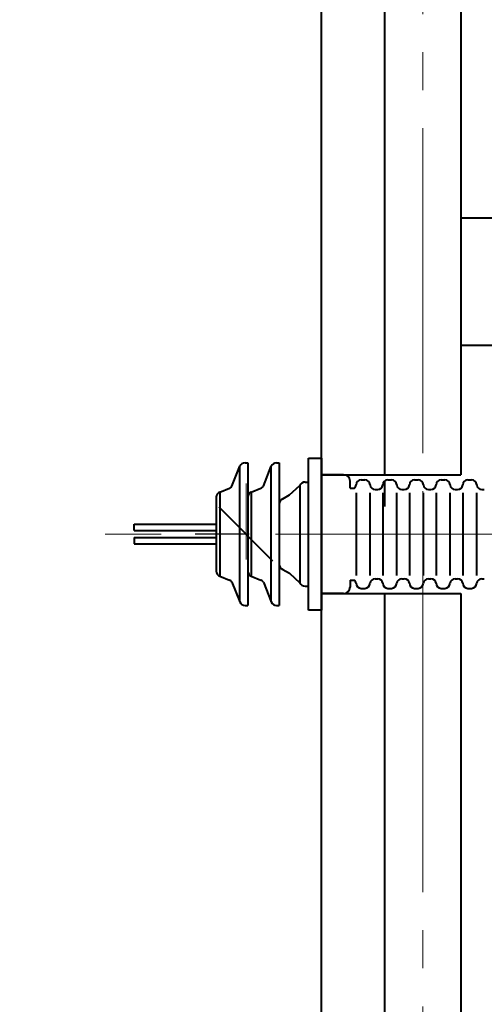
# Model space of a CAD drawing. Header units: millimetres. Extents: x 0 to 594, y 0 to 420.
# Tile 30 of 50: x 250 to 269, y 136 to 174. Entities that reach past the tile are written whole.
import ezdxf

# ---------------------------------------------------------------- set-up
doc = ezdxf.new("R2010")
doc.units = ezdxf.units.MM
for name, pattern in [('K5LT_AXLED', [17.302989, 12.802989, -1.5, 1.5, -1.5]), ('K5LT_BASIC', [0]), ('K5LT_THIN', [0])]:
    doc.linetypes.add(name, pattern=pattern)
doc.styles.add('KDIMTEXTSTYLE', font='GOST_AU.SHX', dxfattribs={"width": 0.96, "oblique": 15, "height": 5})
doc.dimstyles.new('KDIMSTYLE (0.03)', dxfattribs={"dimtxt": 5, "dimasz": 1, "dimexe": 2, "dimexo": 0, "dimgap": 1, "dimtad": 1, "dimlfac": 40, "dimtxsty": 'KDIMTEXTSTYLE', "dimsah": 1, "dimcen": 0, "dimdle": 1, "dimadec": 0, "dimazin": 0, "dimtfac": 0.667, "dimtmove": 0, "dimatfit": 3, "dimfxl": 1, "dimtvp": 1, "dimtfill": 1, "dimtolj": 1, "dimtzin": 0, "dimarcsym": 0})

# ---------------------------------------------------------------- blocks, each defined once
blk = doc.blocks.new('KDIMARROW_03')
at = {"color": 0, "linetype": 'K5LT_BASIC', "lineweight": 40}
blk.add_line((-1.061, -1.061), (1.061, 1.061), dxfattribs=at)
at = {"color": 0, "linetype": 'K5LT_THIN', "lineweight": 18}
for q in [(-1, 0), (2, 0)]:
    blk.add_line((0, 0), q, dxfattribs=at)
blk = doc.blocks.new('U102')
at = {"color": 5, "linetype": 'K5LT_BASIC', "lineweight": 40, "true_color": 0x0000ff}
for p, q in [((269.043, 166.574), (267.71, 166.574)), ((267.71, 166.574), (267.71, 161.574)), ((269.043, 161.574), (269.043, 166.574)), ((267.71, 161.574), (269.043, 161.574))]:
    blk.add_line(p, q, dxfattribs=at)

msp = doc.modelspace()

# ---------------------------------------------------------------- linework, layer by layer
at = {"color": 5, "linetype": 'K5LT_BASIC', "lineweight": 40, "true_color": 0x0000ff}
for p, q in [((262.21036, 49.1269), (262.21036, 221.6269)), ((267.71036, 204.7269), (267.71036, 156.46701)), ((264.71036, 156.46701), (264.71036, 177.22805)), ((264.71036, 156.46701), (264.71036, 174.14164)), ((258.69017, 156.02175), (259.00097, 156.80026)), ((259.00097, 151.45355), (259.00097, 156.80026)), ((259.20634, 156.9394), (259.31209, 156.9394)), ((259.31209, 156.9394), (259.31209, 151.3144)), ((259.92853, 156.02175), (260.23933, 156.80026)), ((260.23933, 151.45355), (260.23933, 156.80026)), ((260.4447, 156.9394), (260.55045, 156.9394)), ((260.55045, 156.9394), (260.55045, 151.3144)), ((261.71036, 157.1269), (262.21036, 157.1269)), ((261.71036, 151.1269), (261.71036, 157.1269)), ((262.21036, 157.1269), (262.21036, 151.1269)), ((263.08936, 156.46701), (262.21036, 156.46701)), ((262.21036, 156.46701), (267.71036, 156.46701)), ((260.95323, 155.66977), (261.36431, 156.04383)), ((261.36431, 156.04383), (261.36431, 152.20998)), ((261.56968, 156.17989), (261.70108, 156.17989)), ((263.33936, 155.94201), (263.33936, 156.21701)), ((263.77926, 156.2644), (263.92926, 156.2644)), ((264.71036, 155.21701), (264.71036, 156.22523)), ((264.82926, 156.2644), (264.97926, 156.2644)), ((265.87926, 156.2644), (266.02926, 156.2644)), ((266.92926, 156.2644), (267.07926, 156.2644)), ((267.97926, 156.2644), (268.12926, 156.2644)), ((258.21113, 155.78474), (258.58989, 155.93971)), ((258.21113, 155.78474), (258.21113, 152.46907)), ((259.44949, 155.78474), (259.82825, 155.93971)), ((259.44949, 155.78474), (259.44949, 152.46907)), ((260.68783, 155.5148), (260.95323, 155.66977)), ((263.33936, 155.94201), (263.51436, 155.94201)), ((263.57926, 155.75456), (263.57926, 152.49925)), ((264.12926, 152.49925), (264.12926, 155.75456)), ((264.32926, 155.8894), (264.42926, 155.8894)), ((264.62926, 155.75456), (264.62926, 152.49925)), ((265.17926, 152.49925), (265.17926, 155.75456)), ((265.37926, 155.8894), (265.47926, 155.8894)), ((265.67926, 155.75456), (265.67926, 152.49925)), ((266.22926, 152.49925), (266.22926, 155.75456)), ((266.42926, 155.8894), (266.52926, 155.8894)), ((266.72926, 155.75456), (266.72926, 152.49925)), ((267.27926, 152.49925), (267.27926, 155.75456)), ((267.47926, 155.8894), (267.57926, 155.8894)), ((267.77926, 155.75456), (267.77926, 152.49925)), ((268.32926, 152.49925), (268.32926, 155.75456)), ((268.52926, 155.8894), (268.62926, 155.8894)), ((258.07373, 155.58007), (258.07373, 152.67374)), ((259.3121, 155.58007), (259.3121, 152.67374)), ((259.3121, 155.58007), (259.3121, 152.67374)), ((260.55046, 155.58007), (260.55046, 152.67374)), ((254.83536, 154.2644), (254.83536, 154.5144)), ((254.83536, 154.5144), (258.07373, 154.5144)), ((254.83536, 154.2644), (258.07373, 154.2644)), ((254.83536, 153.9894), (258.07373, 153.9894)), ((254.83536, 153.9894), (254.83536, 153.7394)), ((254.83536, 153.7394), (258.07373, 153.7394)), ((260.68783, 152.73901), (260.95323, 152.58404)), ((260.95323, 152.58404), (261.36431, 152.20998)), ((258.21113, 152.46907), (258.58989, 152.3141)), ((258.69017, 152.23206), (259.00097, 151.45355)), ((259.44949, 152.46907), (259.82825, 152.3141)), ((259.92853, 152.23206), (260.23933, 151.45355)), ((263.33936, 152.3118), (263.33936, 152.0368)), ((263.33936, 152.3118), (263.51436, 152.3118)), ((264.32926, 152.3644), (264.42926, 152.3644)), ((265.37926, 152.3644), (265.47926, 152.3644)), ((266.42926, 152.3644), (266.52926, 152.3644)), ((267.47926, 152.3644), (267.57926, 152.3644)), ((268.52926, 152.3644), (268.62926, 152.3644)), ((261.56968, 152.07392), (261.70108, 152.07392)), ((263.08936, 151.7868), (262.21036, 151.7868)), ((262.21036, 151.7868), (267.71036, 151.7868)), ((263.77926, 151.9894), (263.92926, 151.9894)), ((264.71036, 138.21701), (264.71036, 151.7868)), ((264.82926, 151.9894), (264.97926, 151.9894)), ((265.87926, 151.9894), (266.02926, 151.9894)), ((266.92926, 151.9894), (267.07926, 151.9894)), ((267.71036, 151.7868), (267.71036, 135.8769)), ((267.97926, 151.9894), (268.12926, 151.9894)), ((259.20634, 151.3144), (259.31209, 151.3144)), ((260.4447, 151.3144), (260.55045, 151.3144)), ((262.21036, 151.1269), (261.71036, 151.1269)), ((264.71036, 138.21701), (264.71036, 146.7868)), ((264.71036, 138.21701), (264.71036, 146.7868)), ((264.71036, 135.8769), (264.71036, 138.21701)), ((264.71036, 80.37805), (264.71036, 135.8769)), ((267.71036, 135.8769), (267.71036, 52.8769))]:
    msp.add_line(p, q, dxfattribs=at)
at = {"color": 30, "linetype": 'K5LT_AXLED', "lineweight": 18, "true_color": 0xff8000}
for p, q in [((266.21036, 204.7269), (266.21036, 15.54339)), ((273.21036, 154.1269), (253.69719, 154.1269))]:
    msp.add_line(p, q, dxfattribs=at)
at = {"color": 5, "linetype": 'K5LT_BASIC', "lineweight": 40, "true_color": 0x0000ff}
for centre, radius, start, end in [((259.20634, 156.71827), 0.22114, 90, 158.237078), ((260.4447, 156.71827), 0.22114, 90, 158.237078), ((263.08936, 156.21701), 0.25, 0, 90), ((258.50615, 156.14437), 0.22114, 292.252098, 326.322891), ((259.74451, 156.14437), 0.22114, 292.252098, 326.322891), ((261.56968, 155.95875), 0.22114, 90, 158.237078), ((263.37786, 156.0928), 0.2034, 312.152367, 351.976184), ((263.77926, 156.0644), 0.2, 90, 180), ((263.92926, 156.0644), 0.2, 0, 90), ((264.33067, 156.0928), 0.2034, 188.023816, 269.604334), ((264.42786, 156.0928), 0.2034, 270.395666, 351.976184), ((264.82926, 156.0644), 0.2, 90, 180), ((264.97926, 156.0644), 0.2, 0, 90), ((265.38067, 156.0928), 0.2034, 188.023816, 269.604334), ((265.47786, 156.0928), 0.2034, 270.395666, 351.976184), ((265.87926, 156.0644), 0.2, 90, 180), ((266.02926, 156.0644), 0.2, 0, 90), ((266.43067, 156.0928), 0.2034, 188.023816, 269.604334), ((266.52786, 156.0928), 0.2034, 270.395666, 351.976184), ((266.92926, 156.0644), 0.2, 90, 180), ((267.07926, 156.0644), 0.2, 0, 90), ((267.48067, 156.0928), 0.2034, 188.023816, 269.604334), ((267.57786, 156.0928), 0.2034, 270.395666, 351.976184), ((267.97926, 156.0644), 0.2, 90, 180), ((268.12926, 156.0644), 0.2, 0, 90), ((268.53067, 156.0928), 0.2034, 188.023816, 269.604334), ((258.29487, 155.58007), 0.22114, 112.252098, 180), ((259.53323, 155.58007), 0.22114, 112.252098, 180), ((260.77157, 155.31014), 0.22114, 112.252098, 180), ((260.77157, 152.94367), 0.22114, 180, 247.747902), ((258.29487, 152.67374), 0.22114, 180, 247.747902), ((259.53323, 152.67374), 0.22114, 180, 247.747902), ((258.50615, 152.10944), 0.22114, 33.677109, 67.747902), ((259.74451, 152.10944), 0.22114, 33.677109, 67.747902), ((261.56968, 152.29505), 0.22114, 201.762922, 270), ((263.37786, 152.16101), 0.2034, 8.023816, 47.847633), ((263.77926, 152.1894), 0.2, 180, 270), ((263.92926, 152.1894), 0.2, 270, 0), ((264.33067, 152.16101), 0.2034, 90.395666, 171.976184), ((264.42786, 152.16101), 0.2034, 8.023816, 89.604334), ((264.82926, 152.1894), 0.2, 180, 270), ((264.97926, 152.1894), 0.2, 270, 0), ((265.38067, 152.16101), 0.2034, 90.395666, 171.976184), ((265.47786, 152.16101), 0.2034, 8.023816, 89.604334), ((265.87926, 152.1894), 0.2, 180, 270), ((266.02926, 152.1894), 0.2, 270, 0), ((266.43067, 152.16101), 0.2034, 90.395666, 171.976184), ((266.52786, 152.16101), 0.2034, 8.023816, 89.604334), ((266.92926, 152.1894), 0.2, 180, 270), ((267.07926, 152.1894), 0.2, 270, 0), ((267.48067, 152.16101), 0.2034, 90.395666, 171.976184), ((267.57786, 152.16101), 0.2034, 8.023816, 89.604334), ((267.97926, 152.1894), 0.2, 180, 270), ((268.12926, 152.1894), 0.2, 270, 0), ((268.53067, 152.16101), 0.2034, 90.395666, 171.976184), ((263.08936, 152.0368), 0.25, 270, 0), ((259.20634, 151.53554), 0.22114, 201.762922, 270), ((260.4447, 151.53554), 0.22114, 201.762922, 270)]:
    msp.add_arc(centre, radius, start, end, dxfattribs=at)

# ---------------------------------------------------------------- block references
msp.add_blockref('U102', (0, 0))

# ---------------------------------------------------------------- dimensions: what is measured, and where the dimension line sits
at = {"color": 5, "true_color": 0x0000ff}
msp.add_linear_dim(base=(259.24493, 154.1269), p1=(281.95414, 49.1269), p2=(261.36431, 154.1269), angle=90, location=(259.24493, 101.1269), dimstyle='KDIMSTYLE (0.03)', override={"dimexo": 2, "dimpost": '\\H3.5;\\W0.96;\\Q15;<>', "dimblk1": 'KDIMARROW_03', "dimblk2": 'KDIMARROW_03', "dimse1": 0, "dimse2": 0, "dimclrt": 7, "dimtolj": 1}, dxfattribs=at).render()

doc.saveas('drawing.dxf')
